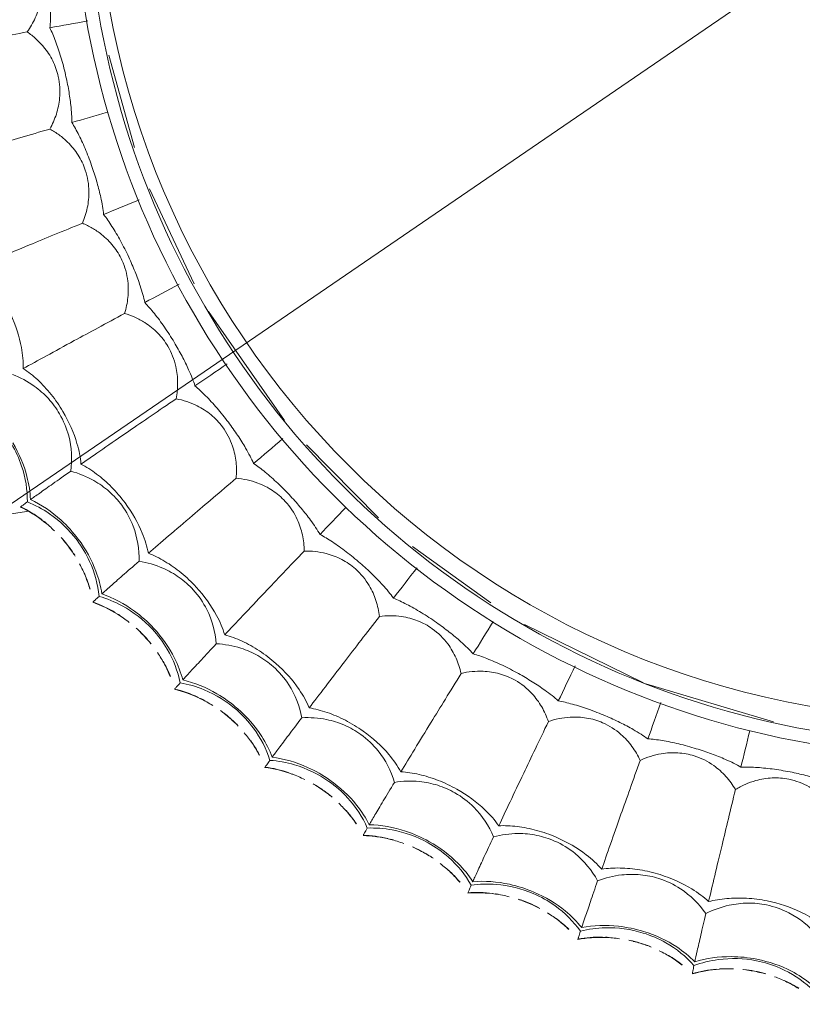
# Model space of a CAD drawing. Header units: millimetres. Extents: x 5734 to 11759, y -3101 to 7544.
# Tile 30 of 44: x 10173 to 10232, y 6508 to 6582. Entities that reach past the tile are written whole.
import ezdxf

# ---------------------------------------------------------------- set-up
doc = ezdxf.new("R2010")
doc.units = ezdxf.units.MM
doc.linetypes.add('Dash', pattern=[6, 3, -3])
doc.layers.add('A-ANNO-DIMS', color=7, linetype='Dash', lineweight=9, true_color=0xd2d2d2)
doc.layers.add('A-ANNO-DIMS-14', color=7, linetype='Continuous', lineweight=9)
doc.layers.add('E-LITE-EQPM', color=7, linetype='Continuous', lineweight=20)
doc.styles.add('Arial', font='arial.ttf', dxfattribs={"height": 28})
doc.dimstyles.new('Diameter_-_3mm_Arial', dxfattribs={"dimscale": 304.8, "dimtxt": 28.567263, "dimasz": 0, "dimexe": 0.110236, "dimexo": 0, "dimgap": 0.068898, "dimtad": 1, "dimjust": 3, "dimdec": 0, "dimzin": 0, "dimdsep": 46, "dimtxsty": 'Arial', "dimblk1": 'NONE', "dimblk2": 'NONE', "dimsah": 1, "dimcen": 0.09, "dimadec": 0, "dimazin": 0, "dimtfac": 1, "dimtdec": 4, "dimtix": 1, "dimtmove": 0, "dimatfit": 2, "dimfxl": 1, "dimtvp": 1, "dimtolj": 1, "dimtzin": 0, "dimarcsym": 2})
doc.dimstyles.new('Radial_-_3mm_Arial', dxfattribs={"dimscale": 304.8, "dimtxt": 28.567263, "dimasz": 0.137795, "dimexe": 0.137795, "dimexo": 0, "dimgap": 0.080381, "dimtad": 1, "dimjust": 3, "dimdec": 0, "dimzin": 0, "dimdsep": 46, "dimtxsty": 'Arial', "dimsah": 1, "dimcen": 0.09, "dimdle": 0.137795, "dimadec": 0, "dimazin": 0, "dimtfac": 1, "dimtdec": 4, "dimtix": 1, "dimtmove": 0, "dimatfit": 2, "dimfxl": 1, "dimtvp": 1, "dimtfill": 1, "dimtolj": 1, "dimtzin": 0, "dimarcsym": 2})

# ---------------------------------------------------------------- blocks, each defined once
blk = doc.blocks.new('33395D-10 - 33395D-10 DECO FAN LED Black_wood ceiling fan with DC motor-524682-Planta_PDF')
at = {"layer": 'E-LITE-EQPM'}
for p, q in [((48.722, 80.509), (47.577, 71.728)), ((13.164, 65.041), (20.2, 63.222)), ((23.358, 62.15), (30.586, 58.907)), ((32.717, 57.844), (41.067, 52.248)), ((42.928, 50.616), (48.562, 45.27)), ((72.593, 46.884), (72.588, 46.888)), ((50.771, 42.751), (55.153, 36.902)), ((77.096, 39.04), (77.092, 39.044)), ((56.839, 34.379), (61.423, 25.449)), ((80.754, 30.768), (80.751, 30.773)), ((61.511, 25.276), (64.546, 15.656)), ((83.528, 22.159), (83.525, 22.165))]:
    blk.add_line(p, q, dxfattribs=at)
at = {"layer": 'E-LITE-EQPM', "flags": 128}
for points in [[(47.249, 72.353), (47.246, 72.354), (47.243, 72.355)], [(47.243, 72.346), (47.246, 72.349), (47.249, 72.353)], [(54.546, 67.012), (54.549, 67.015), (54.553, 67.019)], [(54.553, 67.019), (54.55, 67.02), (54.547, 67.021)], [(61.252, 60.944), (61.255, 60.947), (61.259, 60.95)], [(61.259, 60.95), (61.257, 60.952), (61.254, 60.953)], [(67.286, 54.209), (67.291, 54.211), (67.295, 54.214)], [(67.295, 54.214), (67.292, 54.216), (67.29, 54.217)], [(72.584, 46.879), (72.588, 46.882), (72.593, 46.884)], [(77.087, 39.036), (77.091, 39.038), (77.096, 39.04)], [(80.745, 30.766), (80.749, 30.767), (80.754, 30.768)], [(83.518, 22.158), (83.523, 22.159), (83.528, 22.159)]]:
    blk.add_lwpolyline(points, dxfattribs=at)
at = {"layer": 'E-LITE-EQPM'}
for radius in [67.502, 66.502]:
    blk.add_arc((0, 0), radius, 270, 90, dxfattribs=at)
for points, knots in [([(12.737, 79.789), (12.634, 79.189), (12.41, 77.869), (11.95, 75.12), (11.557, 72.744), (11.301, 71.177)], [0, 0, 0, 0, 0.285714, 0.571429, 1, 1, 1, 1]), ([(21.007, 78.022), (20.842, 77.435), (20.481, 76.146), (19.736, 73.46), (19.098, 71.138), (18.679, 69.607)], [0, 0, 0, 0, 0.285714, 0.571429, 1, 1, 1, 1]), ([(29.047, 75.399), (28.822, 74.834), (28.328, 73.589), (27.307, 70.996), (26.429, 68.753), (25.852, 67.274)], [0, 0, 0, 0, 0.285714, 0.571429, 1, 1, 1, 1]), ([(32.651, 72.814), (33.483, 72.45), (34.921, 72.021), (36.262, 71.932), (36.77, 71.951)], [-1, -1, -1, -1, -0.4, 0, 0, 0, 0]), ([(40.242, 69.268), (39.824, 69.503), (39.051, 70.052), (37.976, 71.228), (37.44, 72.192), (37.204, 72.778)], [-1, -1, -1, -1, -0.7, -0.4, 0, 0, 0, 0]), ([(42.383, 72.851), (43.2, 72.383), (44.654, 71.798), (46.125, 71.599), (46.703, 71.584)], [-1, -1, -1, -1, -0.4, 0, 0, 0, 0]), ([(46.87, 71.824), (45.964, 71.797), (44.426, 72.014), (42.991, 72.643), (42.445, 72.955)], [-1, -1, -1, -1, -0.4, 0, 0, 0, 0]), ([(47.213, 72.309), (47.202, 72.292), (47.175, 72.254), (47.091, 72.137), (46.977, 71.977), (46.87, 71.824)], [0.2, 0.2, 0.2, 0.2, 0.4, 0.6, 1, 1, 1, 1]), ([(47.249, 72.353), (47.56, 71.733), (48.137, 70.844), (48.851, 70.057), (49.102, 69.807)], [0, 0, 0, 0, 0.4444444, 0.6666667, 0.6666667, 0.6666667, 0.6666667]), ([(36.77, 71.951), (36.486, 71.412), (35.865, 70.225), (34.578, 67.753), (33.471, 65.615), (32.743, 64.204)], [0, 0, 0, 0, 0.285714, 0.571429, 1, 1, 1, 1]), ([(46.703, 71.584), (47.103, 70.771), (48.012, 69.476), (49.236, 68.405), (49.766, 68.023)], [-1, -1, -1, -1, -0.4, 0, 0, 0, 0]), ([(49.838, 68.12), (49.043, 68.693), (47.891, 69.857), (47.115, 71.245), (46.87, 71.824)], [-1, -1, -1, -1, -0.4, 0, 0, 0, 0]), ([(7.435, 70.051), (7.989, 69.999), (8.954, 70.058), (10.264, 70.51), (10.969, 70.931), (11.301, 71.177)], [0, 0, 0, 0, 0.4, 0.7, 1, 1, 1, 1]), ([(11.301, 71.177), (11.464, 70.948), (11.819, 70.517), (12.54, 69.848), (13.499, 69.244), (14.299, 68.977), (14.717, 68.891)], [0, 0, 0, 0, 0.2, 0.4, 0.7, 1, 1, 1, 1]), ([(7.367, 69.49), (7.777, 69.448), (8.382, 69.401), (9.159, 69.376), (10.025, 69.374), (10.629, 69.412), (11.02, 69.46)], [-1, -1, -1, -1, -0.7, -0.55, -0.4, 0, 0, 0, 0]), ([(14.717, 68.891), (15.262, 68.781), (16.228, 68.739), (17.578, 69.052), (18.323, 69.397), (18.679, 69.607)], [0, 0, 0, 0, 0.4, 0.7, 1, 1, 1, 1]), ([(18.679, 69.607), (18.817, 69.362), (19.125, 68.896), (19.772, 68.155), (20.663, 67.455), (21.43, 67.106), (21.837, 66.977)], [0, 0, 0, 0, 0.2, 0.4, 0.7, 1, 1, 1, 1]), ([(40.083, 69.003), (40.873, 68.554), (42.258, 67.977), (43.582, 67.749), (44.089, 67.714)], [-1, -1, -1, -1, -0.4, 0, 0, 0, 0]), ([(44.608, 68.491), (43.715, 68.357), (42.187, 68.416), (40.773, 68.97), (40.242, 69.268)], [-1, -1, -1, -1, -0.4, 0, 0, 0, 0]), ([(14.591, 68.34), (14.994, 68.255), (15.591, 68.146), (16.361, 68.039), (17.222, 67.947), (17.826, 67.922), (18.22, 67.928)], [-1, -1, -1, -1, -0.7, -0.55, -0.4, 0, 0, 0, 0]), ([(47.262, 64.683), (46.871, 64.96), (46.159, 65.587), (45.214, 66.869), (44.781, 67.884), (44.608, 68.491)], [-1, -1, -1, -1, -0.7, -0.4, 0, 0, 0, 0]), ([(49.766, 68.023), (50.53, 67.472), (51.914, 66.738), (53.356, 66.386), (53.93, 66.311)], [-1, -1, -1, -1, -0.4, 0, 0, 0, 0]), ([(54.12, 66.532), (53.217, 66.6), (51.71, 66.976), (50.349, 67.752), (49.838, 68.12)], [-1, -1, -1, -1, -0.4, 0, 0, 0, 0]), ([(21.837, 66.977), (22.368, 66.81), (23.325, 66.667), (24.699, 66.837), (25.476, 67.102), (25.852, 67.274)], [0, 0, 0, 0, 0.4, 0.7, 1, 1, 1, 1]), ([(25.852, 67.274), (25.964, 67.016), (26.222, 66.521), (26.788, 65.716), (27.601, 64.927), (28.327, 64.499), (28.718, 64.328)], [0, 0, 0, 0, 0.2, 0.4, 0.7, 1, 1, 1, 1]), ([(44.089, 67.714), (43.751, 67.208), (43.009, 66.093), (41.471, 63.769), (40.146, 61.758), (39.274, 60.431)], [0, 0, 0, 0, 0.285714, 0.571429, 1, 1, 1, 1]), ([(52.349, 67.618), (52.492, 67.558), (52.89, 67.404), (53.295, 67.279), (53.554, 67.211)], [-0.5004253, -0.5004253, -0.5004253, -0.5004253, -0.4, -0.2233849, -0.2233849, -0.2233849, -0.2233849]), ([(21.654, 66.442), (22.046, 66.315), (22.629, 66.144), (23.383, 65.957), (24.23, 65.776), (24.828, 65.687), (25.221, 65.653)], [-1, -1, -1, -1, -0.7, -0.55, -0.4, 0, 0, 0, 0]), ([(54.513, 66.979), (54.5, 66.963), (54.469, 66.928), (54.373, 66.82), (54.243, 66.673), (54.12, 66.532)], [0.2, 0.2, 0.2, 0.2, 0.4, 0.6, 1, 1, 1, 1]), ([(56.685, 62.538), (55.954, 63.191), (54.931, 64.469), (54.304, 65.931), (54.12, 66.532)], [-1, -1, -1, -1, -0.4, 0, 0, 0, 0]), ([(54.553, 67.019), (54.797, 66.369), (55.278, 65.425), (55.906, 64.567), (56.13, 64.293)], [0, 0, 0, 0, 0.4444444, 0.6666667, 0.6666667, 0.6666667, 0.6666667]), ([(53.93, 66.311), (54.242, 65.461), (55.011, 64.077), (56.116, 62.885), (56.603, 62.449)], [-1, -1, -1, -1, -0.4, 0, 0, 0, 0]), ([(28.718, 64.328), (29.229, 64.107), (30.165, 63.865), (31.55, 63.89), (32.351, 64.073), (32.743, 64.204)], [0, 0, 0, 0, 0.4, 0.7, 1, 1, 1, 1]), ([(32.743, 64.204), (32.827, 63.936), (33.031, 63.416), (33.51, 62.557), (34.236, 61.687), (34.914, 61.185), (35.285, 60.975)], [0, 0, 0, 0, 0.2, 0.4, 0.7, 1, 1, 1, 1]), ([(47.076, 64.436), (47.815, 63.907), (49.132, 63.189), (50.425, 62.823), (50.925, 62.736)], [-1, -1, -1, -1, -0.4, 0, 0, 0, 0]), ([(51.523, 63.454), (50.62, 63.414), (49.107, 63.632), (47.759, 64.331), (47.262, 64.683)], [-1, -1, -1, -1, -0.4, 0, 0, 0, 0]), ([(28.48, 63.815), (28.857, 63.648), (29.418, 63.417), (30.149, 63.153), (30.972, 62.883), (31.558, 62.733), (31.945, 62.658)], [-1, -1, -1, -1, -0.7, -0.55, -0.4, 0, 0, 0, 0]), ([(53.764, 59.389), (53.404, 59.706), (52.762, 60.404), (51.956, 61.777), (51.631, 62.832), (51.523, 63.454)], [-1, -1, -1, -1, -0.7, -0.4, 0, 0, 0, 0]), ([(50.925, 62.736), (50.536, 62.267), (49.682, 61.236), (47.909, 59.086), (46.382, 57.224), (45.376, 55.995)], [0, 0, 0, 0, 0.285714, 0.571429, 1, 1, 1, 1]), ([(56.603, 62.449), (57.306, 61.821), (58.606, 60.947), (60.003, 60.446), (60.565, 60.312)], [-1, -1, -1, -1, -0.4, 0, 0, 0, 0]), ([(60.778, 60.511), (59.887, 60.674), (58.428, 61.205), (57.155, 62.119), (56.685, 62.538)], [-1, -1, -1, -1, -0.4, 0, 0, 0, 0]), ([(59.129, 61.777), (59.265, 61.703), (59.646, 61.507), (60.036, 61.34), (60.287, 61.246)], [-0.5006195, -0.5006195, -0.5006195, -0.5006195, -0.4, -0.2232786, -0.2232786, -0.2232786, -0.2232786]), ([(34.995, 60.489), (35.352, 60.284), (35.886, 59.996), (36.585, 59.656), (37.376, 59.302), (37.942, 59.092), (38.32, 58.976)], [-1, -1, -1, -1, -0.7, -0.55, -0.4, 0, 0, 0, 0]), ([(35.285, 60.975), (35.769, 60.701), (36.676, 60.363), (38.055, 60.243), (38.871, 60.341), (39.274, 60.431)], [0, 0, 0, 0, 0.4, 0.7, 1, 1, 1, 1]), ([(39.274, 60.431), (39.33, 60.155), (39.479, 59.617), (39.865, 58.712), (40.496, 57.771), (41.118, 57.202), (41.465, 56.953)], [0, 0, 0, 0, 0.2, 0.4, 0.7, 1, 1, 1, 1]), ([(61.215, 60.914), (61.201, 60.9), (61.166, 60.868), (61.06, 60.771), (60.915, 60.639), (60.778, 60.511)], [0.2, 0.2, 0.2, 0.2, 0.4, 0.6, 1, 1, 1, 1]), ([(62.912, 56.271), (62.253, 56.997), (61.368, 58.375), (60.898, 59.894), (60.778, 60.511)], [-1, -1, -1, -1, -0.4, 0, 0, 0, 0]), ([(61.259, 60.95), (61.434, 60.279), (61.814, 59.29), (62.349, 58.371), (62.542, 58.074)], [0, 0, 0, 0, 0.4444444, 0.6666667, 0.6666667, 0.6666667, 0.6666667]), ([(60.565, 60.312), (60.787, 59.433), (61.407, 57.977), (62.382, 56.676), (62.821, 56.191)], [-1, -1, -1, -1, -0.4, 0, 0, 0, 0]), ([(53.554, 59.163), (54.233, 58.56), (55.468, 57.708), (56.716, 57.209), (57.204, 57.07)], [-1, -1, -1, -1, -0.4, 0, 0, 0, 0]), ([(57.873, 57.722), (56.971, 57.776), (55.49, 58.151), (54.222, 58.988), (53.764, 59.389)], [-1, -1, -1, -1, -0.4, 0, 0, 0, 0]), ([(59.677, 53.445), (59.353, 53.798), (58.787, 54.559), (58.128, 56.009), (57.916, 57.092), (57.873, 57.722)], [-1, -1, -1, -1, -0.7, -0.4, 0, 0, 0, 0]), ([(41.465, 56.953), (41.918, 56.631), (42.784, 56.2), (44.144, 55.936), (44.965, 55.948), (45.376, 55.995)], [0, 0, 0, 0, 0.4, 0.7, 1, 1, 1, 1]), ([(57.204, 57.07), (56.768, 56.645), (55.811, 55.708), (53.823, 53.755), (52.109, 52.063), (50.98, 50.946)], [0, 0, 0, 0, 0.285714, 0.571429, 1, 1, 1, 1]), ([(41.126, 56.501), (41.46, 56.259), (41.961, 55.917), (42.62, 55.506), (43.37, 55.072), (43.911, 54.803), (44.274, 54.648)], [-1, -1, -1, -1, -0.7, -0.55, -0.4, 0, 0, 0, 0]), ([(45.376, 55.995), (45.403, 55.715), (45.494, 55.165), (45.784, 54.224), (46.313, 53.223), (46.872, 52.591), (47.191, 52.308)], [0, 0, 0, 0, 0.2, 0.4, 0.7, 1, 1, 1, 1]), ([(62.821, 56.191), (63.454, 55.493), (64.655, 54.488), (65.993, 53.844), (66.538, 53.651)], [-1, -1, -1, -1, -0.4, 0, 0, 0, 0]), ([(66.77, 53.828), (65.901, 54.082), (64.505, 54.763), (63.335, 55.805), (62.912, 56.271)], [-1, -1, -1, -1, -0.4, 0, 0, 0, 0]), ([(65.262, 55.259), (65.39, 55.171), (65.748, 54.937), (66.119, 54.73), (66.359, 54.609)], [-0.5008383, -0.5008383, -0.5008383, -0.5008383, -0.4, -0.2231618, -0.2231618, -0.2231618, -0.2231618]), ([(67.247, 54.183), (67.231, 54.17), (67.194, 54.142), (67.077, 54.057), (66.919, 53.94), (66.77, 53.828)], [0.2, 0.2, 0.2, 0.2, 0.4, 0.6, 1, 1, 1, 1]), ([(68.449, 49.387), (67.87, 50.179), (67.134, 51.642), (66.825, 53.201), (66.77, 53.828)], [-1, -1, -1, -1, -0.4, 0, 0, 0, 0]), ([(67.295, 54.214), (67.399, 53.528), (67.673, 52.505), (68.108, 51.535), (68.27, 51.22)], [0, 0, 0, 0, 0.4444444, 0.6666667, 0.6666667, 0.6666667, 0.6666667]), ([(59.444, 53.242), (60.057, 52.571), (61.196, 51.594), (62.385, 50.968), (62.856, 50.779)], [-1, -1, -1, -1, -0.4, 0, 0, 0, 0]), ([(63.589, 51.357), (62.699, 51.506), (61.264, 52.033), (60.091, 52.998), (59.677, 53.445)], [-1, -1, -1, -1, -0.4, 0, 0, 0, 0]), ([(66.538, 53.651), (66.667, 52.754), (67.131, 51.242), (67.964, 49.845), (68.35, 49.318)], [-1, -1, -1, -1, -0.4, 0, 0, 0, 0]), ([(47.191, 52.308), (47.608, 51.94), (48.424, 51.42), (49.749, 51.016), (50.567, 50.942), (50.98, 50.946)], [0, 0, 0, 0, 0.4, 0.7, 1, 1, 1, 1]), ([(46.806, 51.894), (47.113, 51.618), (47.576, 51.225), (48.189, 50.748), (48.889, 50.238), (49.399, 49.913), (49.744, 49.722)], [-1, -1, -1, -1, -0.7, -0.55, -0.4, 0, 0, 0, 0]), ([(50.98, 50.946), (50.978, 50.665), (51.011, 50.108), (51.201, 49.143), (51.623, 48.091), (52.113, 47.404), (52.4, 47.089)], [0, 0, 0, 0, 0.2, 0.4, 0.7, 1, 1, 1, 1]), ([(62.856, 50.779), (62.378, 50.401), (61.328, 49.57), (59.147, 47.835), (57.266, 46.332), (56.026, 45.339)], [0, 0, 0, 0, 0.285714, 0.571429, 1, 1, 1, 1]), ([(64.937, 46.915), (64.651, 47.3), (64.167, 48.116), (63.664, 49.627), (63.567, 50.726), (63.589, 51.357)], [-1, -1, -1, -1, -0.7, -0.4, 0, 0, 0, 0]), ([(68.35, 49.318), (68.907, 48.558), (69.997, 47.432), (71.259, 46.652), (71.781, 46.403)], [-1, -1, -1, -1, -0.4, 0, 0, 0, 0]), ([(72.031, 46.554), (71.193, 46.898), (69.876, 47.722), (68.821, 48.88), (68.449, 49.387)], [-1, -1, -1, -1, -0.4, 0, 0, 0, 0]), ([(70.679, 48.137), (70.798, 48.035), (71.13, 47.764), (71.477, 47.519), (71.704, 47.374)], [-0.5010928, -0.5010928, -0.5010928, -0.5010928, -0.4, -0.2230299, -0.2230299, -0.2230299, -0.2230299]), ([(52.4, 47.089), (52.776, 46.68), (53.534, 46.078), (54.809, 45.537), (55.615, 45.379), (56.026, 45.339)], [0, 0, 0, 0, 0.4, 0.7, 1, 1, 1, 1]), ([(51.974, 46.718), (52.251, 46.412), (52.669, 45.973), (53.229, 45.434), (53.872, 44.853), (54.346, 44.477), (54.669, 44.251)], [-1, -1, -1, -1, -0.7, -0.55, -0.4, 0, 0, 0, 0]), ([(64.684, 46.737), (65.223, 46.006), (66.254, 44.916), (67.371, 44.168), (67.819, 43.931)], [-1, -1, -1, -1, -0.4, 0, 0, 0, 0]), ([(68.609, 44.43), (67.739, 44.671), (66.367, 45.345), (65.301, 46.427), (64.937, 46.915)], [-1, -1, -1, -1, -0.4, 0, 0, 0, 0]), ([(71.781, 46.403), (71.816, 45.498), (72.119, 43.945), (72.802, 42.469), (73.131, 41.904)], [-1, -1, -1, -1, -0.4, 0, 0, 0, 0]), ([(73.236, 41.963), (72.743, 42.81), (72.164, 44.342), (72.02, 45.926), (72.031, 46.554)], [-1, -1, -1, -1, -0.4, 0, 0, 0, 0]), ([(72.543, 46.858), (72.525, 46.847), (72.485, 46.823), (72.36, 46.75), (72.191, 46.65), (72.031, 46.554)], [0.2, 0.2, 0.2, 0.2, 0.4, 0.6, 1, 1, 1, 1]), ([(72.593, 46.884), (72.624, 46.19), (72.79, 45.144), (73.122, 44.134), (73.25, 43.804)], [0, 0, 0, 0, 0.4444444, 0.6666667, 0.6666667, 0.6666667, 0.6666667]), ([(56.026, 45.339), (55.994, 45.06), (55.97, 44.502), (56.057, 43.522), (56.367, 42.432), (56.782, 41.698), (57.035, 41.355)], [0, 0, 0, 0, 0.2, 0.4, 0.7, 1, 1, 1, 1]), ([(69.485, 39.872), (69.241, 40.284), (68.845, 41.146), (68.503, 42.701), (68.521, 43.805), (68.609, 44.43)], [-1, -1, -1, -1, -0.7, -0.4, 0, 0, 0, 0]), ([(67.819, 43.931), (67.305, 43.606), (66.173, 42.889), (63.823, 41.392), (61.795, 40.093), (60.459, 39.236)], [0, 0, 0, 0, 0.285714, 0.571429, 1, 1, 1, 1]), ([(73.131, 41.904), (73.605, 41.09), (74.571, 39.856), (75.745, 38.948), (76.239, 38.647)], [-1, -1, -1, -1, -0.4, 0, 0, 0, 0]), ([(76.503, 38.771), (75.706, 39.201), (74.481, 40.157), (73.553, 41.419), (73.236, 41.963)], [-1, -1, -1, -1, -0.4, 0, 0, 0, 0]), ([(56.573, 41.03), (56.816, 40.697), (57.186, 40.216), (57.687, 39.622), (58.265, 38.977), (58.697, 38.554), (58.995, 38.295)], [-1, -1, -1, -1, -0.7, -0.55, -0.4, 0, 0, 0, 0]), ([(57.035, 41.355), (57.367, 40.908), (58.057, 40.231), (59.269, 39.56), (60.054, 39.318), (60.459, 39.236)], [0, 0, 0, 0, 0.4, 0.7, 1, 1, 1, 1]), ([(75.332, 40.477), (75.437, 40.367), (75.736, 40.066), (76.053, 39.788), (76.264, 39.62)], [-0.4984276, -0.4984276, -0.4984276, -0.4984276, -0.4, -0.2228763, -0.2228763, -0.2228763, -0.2228763]), ([(69.215, 39.721), (69.675, 38.938), (70.586, 37.745), (71.618, 36.885), (72.04, 36.602)], [-1, -1, -1, -1, -0.4, 0, 0, 0, 0]), ([(72.878, 37.016), (72.037, 37.346), (70.744, 38.161), (69.797, 39.348), (69.485, 39.872)], [-1, -1, -1, -1, -0.4, 0, 0, 0, 0]), ([(60.459, 39.236), (60.397, 38.961), (60.315, 38.409), (60.3, 37.425), (60.493, 36.309), (60.83, 35.536), (61.045, 35.168)], [0, 0, 0, 0, 0.2, 0.4, 0.7, 1, 1, 1, 1]), ([(77.221, 34.079), (76.819, 34.973), (76.404, 36.557), (76.426, 38.147), (76.503, 38.771)], [-1, -1, -1, -1, -0.4, 0, 0, 0, 0]), ([(77.043, 39.019), (77.025, 39.01), (76.982, 38.991), (76.851, 38.931), (76.672, 38.85), (76.503, 38.771)], [0.2, 0.2, 0.2, 0.2, 0.4, 0.6, 1, 1, 1, 1]), ([(77.096, 39.04), (77.055, 38.347), (77.11, 37.289), (77.335, 36.25), (77.427, 35.908)], [0, 0, 0, 0, 0.4444444, 0.6666667, 0.6666667, 0.6666667, 0.6666667]), ([(76.239, 38.647), (76.178, 37.743), (76.318, 36.166), (76.843, 34.627), (77.11, 34.031)], [-1, -1, -1, -1, -0.4, 0, 0, 0, 0]), ([(72.04, 36.602), (71.494, 36.333), (70.294, 35.738), (67.8, 34.495), (65.647, 33.415), (64.228, 32.702)], [0, 0, 0, 0, 0.285714, 0.571429, 1, 1, 1, 1]), ([(73.272, 32.391), (73.072, 32.826), (72.769, 33.725), (72.591, 35.308), (72.724, 36.403), (72.878, 37.016)], [-1, -1, -1, -1, -0.7, -0.4, 0, 0, 0, 0]), ([(61.045, 35.168), (61.328, 34.689), (61.944, 33.943), (63.079, 33.149), (63.834, 32.826), (64.228, 32.702)], [0, 0, 0, 0, 0.4, 0.7, 1, 1, 1, 1]), ([(60.552, 34.892), (60.758, 34.536), (61.077, 34.019), (61.512, 33.376), (62.02, 32.674), (62.405, 32.208), (62.674, 31.919)], [-1, -1, -1, -1, -0.7, -0.55, -0.4, 0, 0, 0, 0]), ([(77.11, 34.031), (77.497, 33.172), (78.329, 31.844), (79.402, 30.818), (79.861, 30.467)], [-1, -1, -1, -1, -0.4, 0, 0, 0, 0]), ([(80.136, 30.563), (79.388, 31.073), (78.271, 32.153), (77.48, 33.505), (77.221, 34.079)], [-1, -1, -1, -1, -0.4, 0, 0, 0, 0]), ([(64.228, 32.702), (64.139, 32.435), (63.999, 31.895), (63.881, 30.918), (63.957, 29.788), (64.211, 28.983), (64.387, 28.595)], [0, 0, 0, 0, 0.2, 0.4, 0.7, 1, 1, 1, 1]), ([(72.988, 32.269), (73.363, 31.442), (74.145, 30.161), (75.081, 29.198), (75.471, 28.873)], [-1, -1, -1, -1, -0.4, 0, 0, 0, 0]), ([(76.347, 29.196), (75.546, 29.613), (74.345, 30.558), (73.527, 31.837), (73.272, 32.391)], [-1, -1, -1, -1, -0.4, 0, 0, 0, 0]), ([(79.15, 32.383), (79.242, 32.262), (79.507, 31.933), (79.792, 31.625), (79.982, 31.437)], [-0.4986878, -0.4986878, -0.4986878, -0.4986878, -0.4, -0.2244703, -0.2244703, -0.2244703, -0.2244703]), ([(80.36, 25.821), (80.054, 26.753), (79.806, 28.371), (79.995, 29.95), (80.136, 30.563)], [-1, -1, -1, -1, -0.4, 0, 0, 0, 0]), ([(80.699, 30.753), (80.68, 30.746), (80.636, 30.731), (80.499, 30.686), (80.313, 30.624), (80.136, 30.563)], [0.2, 0.2, 0.2, 0.2, 0.4, 0.6, 1, 1, 1, 1]), ([(80.754, 30.768), (80.641, 30.083), (80.586, 29.025), (80.7, 27.969), (80.757, 27.619)], [0, 0, 0, 0, 0.4444444, 0.6666667, 0.6666667, 0.6666667, 0.6666667]), ([(79.861, 30.467), (79.706, 29.574), (79.68, 27.992), (80.041, 26.406), (80.245, 25.785)], [-1, -1, -1, -1, -0.4, 0, 0, 0, 0]), ([(76.256, 24.555), (76.103, 25.009), (75.896, 25.935), (75.884, 27.527), (76.131, 28.603), (76.347, 29.196)], [-1, -1, -1, -1, -0.7, -0.4, 0, 0, 0, 0]), ([(63.867, 28.373), (64.035, 27.997), (64.298, 27.45), (64.664, 26.764), (65.096, 26.013), (65.43, 25.509), (65.667, 25.194)], [-1, -1, -1, -1, -0.7, -0.55, -0.4, 0, 0, 0, 0]), ([(64.387, 28.595), (64.618, 28.089), (65.153, 27.283), (66.198, 26.375), (66.916, 25.974), (67.295, 25.81)], [0, 0, 0, 0, 0.4, 0.7, 1, 1, 1, 1]), ([(75.471, 28.873), (74.9, 28.661), (73.644, 28.195), (71.034, 27.219), (68.78, 26.371), (67.295, 25.81)], [0, 0, 0, 0, 0.285714, 0.571429, 1, 1, 1, 1]), ([(67.295, 25.81), (67.178, 25.554), (66.982, 25.031), (66.763, 24.072), (66.72, 22.94), (66.889, 22.114), (67.023, 21.709)], [0, 0, 0, 0, 0.2, 0.4, 0.7, 1, 1, 1, 1]), ([(80.245, 25.785), (80.539, 24.891), (81.228, 23.483), (82.188, 22.351), (82.608, 21.953)], [-1, -1, -1, -1, -0.4, 0, 0, 0, 0]), ([(82.892, 22.02), (82.201, 22.606), (81.203, 23.796), (80.557, 25.224), (80.36, 25.821)], [-1, -1, -1, -1, -0.4, 0, 0, 0, 0]), ([(75.961, 24.464), (76.248, 23.602), (76.891, 22.247), (77.722, 21.191), (78.076, 20.826)], [-1, -1, -1, -1, -0.4, 0, 0, 0, 0]), ([(78.981, 21.056), (78.228, 21.555), (77.132, 22.62), (76.452, 23.978), (76.256, 24.555)], [-1, -1, -1, -1, -0.4, 0, 0, 0, 0]), ([(82.1, 23.934), (82.18, 23.803), (82.41, 23.448), (82.661, 23.112), (82.83, 22.905)], [-0.4989106, -0.4989106, -0.4989106, -0.4989106, -0.4, -0.2243161, -0.2243161, -0.2243161, -0.2243161]), ([(67.023, 21.709), (67.2, 21.182), (67.648, 20.324), (68.593, 19.311), (69.264, 18.838), (69.624, 18.635)], [0, 0, 0, 0, 0.4, 0.7, 1, 1, 1, 1]), ([(82.608, 21.953), (82.361, 21.081), (82.169, 19.51), (82.363, 17.896), (82.501, 17.257)], [-1, -1, -1, -1, -0.4, 0, 0, 0, 0]), ([(82.619, 17.281), (82.412, 18.239), (82.335, 19.875), (82.687, 21.425), (82.892, 22.02)], [-1, -1, -1, -1, -0.4, 0, 0, 0, 0]), ([(83.472, 22.15), (83.452, 22.145), (83.406, 22.135), (83.265, 22.104), (83.074, 22.062), (82.892, 22.02)], [0.2, 0.2, 0.2, 0.2, 0.4, 0.6, 1, 1, 1, 1]), ([(83.528, 22.159), (83.344, 21.49), (83.178, 20.444), (83.181, 19.381), (83.201, 19.027)], [0, 0, 0, 0, 0.4444444, 0.6666667, 0.6666667, 0.6666667, 0.6666667]), ([(66.483, 21.542), (66.611, 21.151), (66.815, 20.579), (67.107, 19.859), (67.458, 19.067), (67.738, 18.531), (67.941, 18.193)], [-1, -1, -1, -1, -0.7, -0.55, -0.4, 0, 0, 0, 0]), ([(78.405, 16.451), (78.3, 16.918), (78.191, 17.861), (78.346, 19.445), (78.703, 20.49), (78.981, 21.056)], [-1, -1, -1, -1, -0.7, -0.4, 0, 0, 0, 0]), ([(78.076, 20.826), (77.485, 20.676), (76.188, 20.344), (73.49, 19.646), (71.16, 19.038), (69.624, 18.635)], [0, 0, 0, 0, 0.285714, 0.571429, 1, 1, 1, 1]), ([(69.624, 18.635), (69.481, 18.393), (69.232, 17.894), (68.913, 16.963), (68.752, 15.841), (68.834, 15.002), (68.925, 14.585)], [0, 0, 0, 0, 0.2, 0.4, 0.7, 1, 1, 1, 1]), ([(82.501, 17.257), (82.7, 16.336), (83.238, 14.864), (84.074, 13.638), (84.45, 13.199)], [-1, -1, -1, -1, -0.4, 0, 0, 0, 0]), ([(84.739, 13.235), (84.114, 13.89), (83.245, 15.179), (82.753, 16.666), (82.619, 17.281)], [-1, -1, -1, -1, -0.4, 0, 0, 0, 0]), ([(80.749, 12.686), (80.052, 13.261), (79.073, 14.435), (78.54, 15.856), (78.405, 16.451)], [-1, -1, -1, -1, -0.4, 0, 0, 0, 0]), ([(78.102, 16.391), (78.297, 15.504), (78.795, 14.089), (79.511, 12.951), (79.825, 12.552)], [-1, -1, -1, -1, -0.4, 0, 0, 0, 0]), ([(84.152, 15.223), (84.218, 15.084), (84.409, 14.706), (84.624, 14.345), (84.771, 14.122)], [-0.4991074, -0.4991074, -0.4991074, -0.4991074, -0.4, -0.2241838, -0.2241838, -0.2241838, -0.2241838]), ([(68.37, 14.476), (68.457, 14.073), (68.6, 13.483), (68.815, 12.737), (69.082, 11.912), (69.304, 11.35), (69.471, 10.993)], [-1, -1, -1, -1, -0.7, -0.55, -0.4, 0, 0, 0, 0]), ([(68.925, 14.585), (69.046, 14.042), (69.401, 13.142), (70.235, 12.037), (70.854, 11.496), (71.19, 11.256)], [0, 0, 0, 0, 0.4, 0.7, 1, 1, 1, 1])]:
    blk.add_open_spline(points, degree=3, knots=knots, dxfattribs=at)
for points in [[(48.235, 70.757), (47.847, 71.255), (47.511, 71.783), (47.231, 72.333)], [(47.243, 72.346), (47.519, 71.794), (47.855, 71.263), (48.243, 70.764)], [(36.77, 71.951), (37.021, 71.583), (37.613, 70.861), (38.747, 69.846), (39.623, 69.265), (40.083, 69.003)], [(46.703, 71.584), (46.572, 71.395), (46.251, 70.928), (45.565, 69.917), (44.955, 69.009), (44.608, 68.491)], [(48.538, 70.389), (48.481, 70.455), (48.425, 70.521), (48.37, 70.589)], [(48.383, 70.587), (48.438, 70.52), (48.494, 70.453), (48.55, 70.387)], [(11.02, 69.46), (10.87, 68.54), (10.715, 67.58), (10.554, 66.586)], [(11.02, 69.46), (11.325, 69.318), (12.009, 69.042), (13.237, 68.655), (14.134, 68.437), (14.591, 68.34)], [(49.611, 69.321), (49.835, 69.127), (50.068, 68.942), (50.309, 68.767)], [(50.304, 68.763), (50.085, 68.922), (49.873, 69.089), (49.668, 69.264)], [(49.894, 69.096), (50.032, 68.985), (50.173, 68.877), (50.316, 68.773)], [(50.979, 68.311), (50.749, 68.452), (50.524, 68.603), (50.304, 68.763)], [(50.309, 68.767), (50.549, 68.592), (50.796, 68.428), (51.049, 68.276)], [(50.745, 68.477), (50.6, 68.572), (50.457, 68.671), (50.316, 68.773)], [(18.22, 67.928), (17.983, 67.057), (17.736, 66.15), (17.481, 65.211)], [(18.22, 67.928), (18.509, 67.756), (19.16, 67.409), (20.341, 66.896), (21.21, 66.585), (21.654, 66.442)], [(53.557, 67.22), (53.228, 67.305), (52.578, 67.515), (51.95, 67.798), (51.643, 67.955)], [(44.089, 67.714), (44.301, 67.322), (44.814, 66.542), (45.835, 65.414), (46.646, 64.744), (47.076, 64.436)], [(53.554, 67.201), (53.146, 67.309), (52.742, 67.446), (52.347, 67.611)], [(55.367, 65.329), (55.033, 65.864), (54.754, 66.424), (54.533, 67.001)], [(54.546, 67.012), (54.749, 66.472), (55.006, 65.945), (55.311, 65.439)], [(25.221, 65.653), (24.883, 64.784), (24.531, 63.877), (24.167, 62.938)], [(25.221, 65.653), (25.49, 65.451), (26.101, 65.038), (27.222, 64.404), (28.054, 64.004), (28.48, 63.815)], [(53.93, 66.311), (53.78, 66.137), (53.411, 65.705), (52.623, 64.772), (51.922, 63.933), (51.523, 63.454)], [(55.63, 64.93), (55.58, 65.001), (55.532, 65.073), (55.484, 65.146)], [(55.496, 65.144), (55.544, 65.071), (55.592, 64.999), (55.641, 64.928)], [(56.586, 63.756), (56.788, 63.54), (57, 63.332), (57.222, 63.132)], [(57.216, 63.129), (57.015, 63.31), (56.821, 63.499), (56.636, 63.694)], [(56.843, 63.504), (56.969, 63.378), (57.098, 63.256), (57.229, 63.137)], [(31.945, 62.658), (31.511, 61.816), (31.059, 60.937), (30.591, 60.026)], [(31.945, 62.658), (32.192, 62.429), (32.756, 61.955), (33.804, 61.207), (34.59, 60.722), (34.995, 60.489)], [(50.925, 62.736), (51.095, 62.323), (51.524, 61.494), (52.422, 60.265), (53.158, 59.515), (53.554, 59.163)], [(57.78, 62.656), (57.587, 62.806), (57.399, 62.964), (57.216, 63.129)], [(57.222, 63.132), (57.403, 62.969), (57.589, 62.813), (57.78, 62.664)], [(57.781, 62.675), (57.592, 62.822), (57.408, 62.977), (57.229, 63.137)], [(60.289, 61.254), (59.972, 61.374), (59.347, 61.65), (58.752, 61.997), (58.463, 62.186)], [(60.286, 61.236), (59.892, 61.385), (59.504, 61.564), (59.127, 61.77)], [(61.893, 59.184), (61.616, 59.751), (61.397, 60.338), (61.238, 60.934)], [(61.252, 60.944), (61.407, 60.347), (61.626, 59.758), (61.901, 59.189)], [(60.565, 60.312), (60.398, 60.154), (59.987, 59.763), (59.105, 58.917), (58.32, 58.157), (57.873, 57.722)], [(38.32, 58.976), (37.8, 58.184), (37.259, 57.357), (36.698, 56.499)], [(38.32, 58.976), (38.541, 58.723), (39.053, 58.192), (40.017, 57.339), (40.748, 56.775), (41.126, 56.501)], [(62.112, 58.76), (62.071, 58.836), (62.03, 58.912), (61.991, 58.989)], [(62.002, 58.987), (62.041, 58.91), (62.081, 58.834), (62.123, 58.758)], [(62.94, 57.493), (63.118, 57.257), (63.308, 57.028), (63.507, 56.806)], [(63.501, 56.803), (63.32, 57.005), (63.147, 57.212), (62.983, 57.426)], [(57.204, 57.07), (57.33, 56.642), (57.669, 55.772), (58.434, 54.457), (59.088, 53.633), (59.444, 53.242)], [(63.17, 57.215), (63.281, 57.077), (63.397, 56.942), (63.515, 56.81)], [(64.067, 56.221), (63.872, 56.407), (63.683, 56.601), (63.501, 56.803)], [(63.507, 56.806), (63.706, 56.585), (63.913, 56.374), (64.128, 56.173)], [(63.874, 56.432), (63.751, 56.555), (63.632, 56.681), (63.515, 56.81)], [(66.362, 54.617), (66.059, 54.77), (65.466, 55.11), (64.91, 55.517), (64.643, 55.735)], [(66.359, 54.598), (65.981, 54.789), (65.614, 55.008), (65.26, 55.252)], [(44.274, 54.648), (43.684, 53.926), (43.068, 53.172), (42.431, 52.39)], [(44.274, 54.648), (44.468, 54.373), (44.921, 53.792), (45.791, 52.843), (46.459, 52.206), (46.806, 51.894)], [(67.74, 52.391), (67.524, 52.984), (67.368, 53.591), (67.272, 54.2)], [(67.286, 54.209), (67.379, 53.599), (67.534, 52.99), (67.749, 52.395)], [(66.538, 53.651), (66.355, 53.512), (65.905, 53.167), (64.94, 52.417), (64.08, 51.743), (63.589, 51.357)], [(67.914, 51.946), (67.881, 52.026), (67.848, 52.105), (67.817, 52.185)], [(67.828, 52.183), (67.859, 52.103), (67.891, 52.024), (67.924, 51.944)], [(62.856, 50.779), (62.936, 50.34), (63.183, 49.439), (63.806, 48.051), (64.37, 47.164), (64.684, 46.737)], [(68.605, 50.6), (68.757, 50.347), (68.922, 50.099), (69.097, 49.857)], [(69.091, 49.855), (68.932, 50.074), (68.782, 50.299), (68.641, 50.529)], [(68.804, 50.299), (68.901, 50.151), (69.001, 50.004), (69.106, 49.861)], [(49.744, 49.722), (49.1, 49.084), (48.431, 48.42), (47.738, 47.731)], [(49.744, 49.722), (49.908, 49.428), (50.298, 48.803), (51.064, 47.768), (51.661, 47.064), (51.974, 46.718)], [(69.593, 49.217), (69.418, 49.422), (69.25, 49.635), (69.091, 49.855)], [(69.097, 49.857), (69.271, 49.617), (69.456, 49.385), (69.649, 49.163)], [(69.422, 49.447), (69.313, 49.582), (69.208, 49.72), (69.106, 49.861)], [(71.707, 47.382), (71.422, 47.565), (70.868, 47.966), (70.358, 48.429), (70.115, 48.674)], [(71.704, 47.363), (71.348, 47.592), (71.005, 47.848), (70.678, 48.128)], [(71.781, 46.403), (71.585, 46.284), (71.101, 45.987), (70.063, 45.343), (69.137, 44.762), (68.609, 44.43)], [(72.845, 45.025), (72.693, 45.637), (72.6, 46.256), (72.569, 46.872)], [(72.584, 46.879), (72.612, 46.263), (72.703, 45.641), (72.854, 45.028)], [(72.972, 44.564), (72.947, 44.646), (72.923, 44.728), (72.901, 44.811)], [(72.911, 44.808), (72.933, 44.726), (72.957, 44.644), (72.981, 44.561)], [(54.669, 44.251), (53.941, 43.667), (53.182, 43.057), (52.396, 42.425)], [(54.669, 44.251), (54.801, 43.942), (55.124, 43.279), (55.777, 42.169), (56.298, 41.407), (56.573, 41.03)], [(67.819, 43.931), (67.854, 43.487), (68.005, 42.565), (68.479, 41.119), (68.947, 40.178), (69.215, 39.721)], [(73.518, 43.153), (73.643, 42.885), (73.781, 42.621), (73.93, 42.362)], [(73.924, 42.361), (73.788, 42.596), (73.662, 42.835), (73.546, 43.078)], [(73.685, 42.833), (73.765, 42.675), (73.85, 42.519), (73.939, 42.365)], [(74.356, 41.674), (74.204, 41.897), (74.059, 42.126), (73.924, 42.361)], [(73.93, 42.362), (74.078, 42.105), (74.237, 41.855), (74.406, 41.614)], [(74.211, 41.921), (74.116, 42.066), (74.026, 42.215), (73.939, 42.365)], [(76.267, 39.628), (76.002, 39.84), (75.494, 40.296), (75.034, 40.81), (74.818, 41.079)], [(76.264, 39.608), (75.933, 39.873), (75.617, 40.165), (75.32, 40.479)], [(77.152, 37.165), (77.065, 37.789), (77.037, 38.415), (77.071, 39.031)], [(77.087, 39.036), (77.05, 38.421), (77.076, 37.793), (77.162, 37.167)], [(58.995, 38.295), (58.22, 37.797), (57.414, 37.278), (56.579, 36.739)], [(58.995, 38.295), (59.094, 37.974), (59.346, 37.281), (59.879, 36.109), (60.318, 35.297), (60.552, 34.892)], [(76.239, 38.647), (76.031, 38.548), (75.519, 38.304), (74.419, 37.772), (73.437, 37.291), (72.878, 37.016)], [(72.04, 36.602), (72.027, 36.157), (72.081, 35.224), (72.402, 33.737), (72.769, 32.752), (72.988, 32.269)], [(77.23, 36.693), (77.214, 36.777), (77.199, 36.861), (77.186, 36.945)], [(77.195, 36.943), (77.209, 36.858), (77.223, 36.774), (77.239, 36.69)], [(77.626, 35.232), (77.723, 34.953), (77.832, 34.676), (77.953, 34.404)], [(77.946, 34.403), (77.836, 34.65), (77.736, 34.901), (77.646, 35.155)], [(77.758, 34.897), (77.822, 34.731), (77.89, 34.567), (77.962, 34.405)], [(78.305, 33.674), (78.176, 33.912), (78.057, 34.155), (77.946, 34.403)], [(77.953, 34.404), (78.074, 34.132), (78.206, 33.867), (78.348, 33.609)], [(78.186, 33.935), (78.107, 34.09), (78.033, 34.246), (77.962, 34.405)], [(79.992, 31.44), (79.75, 31.678), (79.292, 32.185), (78.889, 32.744), (78.702, 33.034)], [(79.968, 31.438), (79.673, 31.732), (79.396, 32.049), (79.139, 32.385)], [(62.674, 31.919), (61.828, 31.493), (60.944, 31.047), (60.029, 30.584)], [(62.674, 31.919), (62.739, 31.59), (62.917, 30.874), (63.326, 29.653), (63.677, 28.799), (63.867, 28.373)], [(80.614, 28.897), (80.593, 29.528), (80.631, 30.153), (80.728, 30.762)], [(80.745, 30.766), (80.644, 30.157), (80.604, 29.53), (80.624, 28.898)], [(79.861, 30.467), (79.644, 30.391), (79.109, 30.201), (77.96, 29.787), (76.933, 29.411), (76.347, 29.196)], [(75.471, 28.873), (75.412, 28.431), (75.368, 27.498), (75.532, 25.985), (75.794, 24.967), (75.961, 24.464)], [(80.642, 28.42), (80.635, 28.504), (80.629, 28.589), (80.625, 28.674)], [(80.634, 28.672), (80.638, 28.587), (80.644, 28.502), (80.651, 28.417)], [(80.883, 26.926), (80.95, 26.638), (81.03, 26.351), (81.122, 26.068)], [(81.115, 26.068), (81.032, 26.325), (80.959, 26.585), (80.896, 26.847)], [(80.98, 26.579), (81.026, 26.407), (81.076, 26.237), (81.131, 26.068)], [(81.396, 25.306), (81.293, 25.555), (81.199, 25.809), (81.115, 26.068)], [(81.122, 26.068), (81.214, 25.785), (81.317, 25.508), (81.432, 25.236)], [(81.305, 25.577), (81.243, 25.739), (81.185, 25.903), (81.131, 26.068)], [(65.667, 25.194), (64.794, 24.864), (63.884, 24.518), (62.94, 24.16)], [(65.667, 25.194), (65.697, 24.859), (65.8, 24.129), (66.078, 22.872), (66.338, 21.986), (66.483, 21.542)], [(82.84, 22.907), (82.625, 23.17), (82.222, 23.722), (81.88, 24.32), (81.724, 24.628)], [(82.817, 22.906), (82.554, 23.229), (82.311, 23.574), (82.091, 23.936)], [(82.608, 21.953), (82.384, 21.9), (81.832, 21.768), (80.646, 21.476), (79.586, 21.209), (78.981, 21.056)], [(83.193, 20.313), (83.237, 20.943), (83.341, 21.56), (83.501, 22.156)], [(83.518, 22.158), (83.355, 21.563), (83.249, 20.944), (83.203, 20.313)], [(78.076, 20.826), (77.971, 20.393), (77.83, 19.47), (77.834, 17.948), (77.988, 16.908), (78.102, 16.391)], [(83.171, 19.835), (83.173, 19.92), (83.176, 20.005), (83.18, 20.089)], [(83.189, 20.087), (83.185, 20.003), (83.182, 19.918), (83.179, 19.833)], [(67.941, 18.193), (67.066, 17.963), (66.154, 17.722), (65.211, 17.473)], [(67.941, 18.193), (67.936, 17.857), (67.961, 17.12), (68.107, 15.841), (68.273, 14.933), (68.37, 14.476)], [(83.255, 18.325), (83.291, 18.031), (83.34, 17.738), (83.402, 17.446)], [(83.396, 17.447), (83.34, 17.712), (83.294, 17.978), (83.259, 18.245)], [(83.314, 17.969), (83.342, 17.794), (83.375, 17.619), (83.412, 17.446)], [(83.595, 16.66), (83.519, 16.919), (83.452, 17.181), (83.396, 17.447)], [(83.402, 17.446), (83.464, 17.156), (83.538, 16.869), (83.624, 16.587)], [(83.533, 16.939), (83.488, 17.107), (83.448, 17.276), (83.412, 17.446)], [(84.78, 14.124), (84.594, 14.407), (84.251, 14.998), (83.973, 15.629), (83.85, 15.951)], [(84.759, 14.123), (84.531, 14.472), (84.325, 14.841), (84.143, 15.225)]]:
    blk.add_open_spline(points, degree=3, dxfattribs=at)
blk = doc.blocks.new('DIMBLOCK12-Planta_PDF')
at = {"layer": 'A-ANNO-DIMS-14', "color": 8, "true_color": 0x787878, "transparency": 16777216}
for p, q in [((10243.949, 6594.953), (10772.288, 6956.143)), ((10242.121, 6585.224), (10245.778, 6604.682)), ((10234.22, 6596.781), (10253.679, 6593.125)), ((10243.949, 6594.953), (9715.611, 6233.762))]:
    blk.add_line(p, q, dxfattribs=at)
for start, end in [(31.349848, 37.365905), (211.349848, 217.365905)]:
    blk.add_arc((10243.949, 6594.953), 640, start, end, dxfattribs=at)
blk.add_ellipse((10143.657, 6526.39), major_axis=(100.292, 68.563), ratio=0.727559, start_param=4.712389, end_param=6.283185, dxfattribs=at)
at = {"layer": 'A-ANNO-DIMS-14', "color": 0, "transparency": 16777216, "insert": (9984.428, 6327.878), "char_height": 28, "width": 292.17718, "attachment_point": 1, "rotation": 34.35788, "line_spacing_factor": 0.941778, "style": 'Arial'}
blk.add_mtext('ø 1280 / 50.4"', dxfattribs=at)
blk = doc.blocks.new('_None')
blk = doc.blocks.new('DIMBLOCK13-Planta_PDF')
at = {"layer": 'A-ANNO-DIMS-14', "transparency": 16777216}
blk.add_hatch(color=256, dxfattribs=at).paths.add_polyline_path([(9784.103, 7040.084), (9810.435, 7006.899), (9818.126, 7014.845)], flags=0)
for p, q in [((10243.949, 6594.953), (9753.926, 7069.295)), ((9784.103, 7040.084), (9810.435, 7006.899)), ((9818.126, 7014.845), (9784.103, 7040.084)), ((9810.435, 7006.899), (9818.126, 7014.845)), ((10243.467, 6624.647), (10244.432, 6565.258)), ((10214.255, 6594.47), (10273.644, 6595.436))]:
    blk.add_line(p, q, dxfattribs=at)
blk.add_arc((10243.949, 6594.953), 640, 132.171534, 139.691605, dxfattribs=at)
at = {"layer": 'A-ANNO-DIMS-14', "color": 0, "transparency": 16777216, "insert": (9982.929, 6932.31), "char_height": 28, "width": 245.23897, "attachment_point": 1, "rotation": 315.93157, "line_spacing_factor": 0.941778, "style": 'Arial', "bg_fill": 3, "box_fill_scale": 1.25, "bg_fill_color": 256, "bg_fill_true_color": 13158600, "bg_fill_transparency": 0}
blk.add_mtext('R 640 25.2"', dxfattribs=at)

msp = doc.modelspace()

# ---------------------------------------------------------------- linework, layer by layer
at = {"layer": 'A-ANNO-DIMS'}
msp.add_circle((10243.949, 6594.953), 640, dxfattribs=at)
at = {"layer": 'E-LITE-EQPM'}
msp.add_arc((10243.949, 6594.953), 65.49, 90, 270, dxfattribs=at)

# ---------------------------------------------------------------- block references
at = {"layer": 'E-LITE-EQPM', "extrusion": (0, 0, -1), "rotation": 268.9455537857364}
msp.add_blockref('33395D-10 - 33395D-10 DECO FAN LED Black_wood ceiling fan with DC motor-524682-Planta_PDF', (-10244.244, 6594.109), dxfattribs=at)

# ---------------------------------------------------------------- dimensions: what is measured, and where the dimension line sits
at = {"layer": 'A-ANNO-DIMS', "color": 8, "linetype": 'Continuous', "true_color": 0x787878}
dim = msp.add_diameter_dim_2p(p1=(10772.288, 6956.143), p2=(9715.611, 6233.762), dimstyle='Diameter_-_3mm_Arial', override={"dimpost": 'ø<>'}, dxfattribs=at)
dim.commit()
dim.dimension.update_dxf_attribs({"geometry": 'DIMBLOCK12-Planta_PDF', "text_midpoint": (10221.869, 6627.252)})

# ---------------------------------------------------------------- next in the draw order: dimensions: what is measured, and where the dimension line sits
at = {"layer": 'A-ANNO-DIMS', "color": 7, "linetype": 'Continuous'}
dim = msp.add_radius_dim(center=(10243.949, 6594.953), mpoint=(9784.103, 7040.084), dimstyle='Radial_-_3mm_Arial', override={"dimpost": 'R<>'}, dxfattribs=at)
dim.commit()
dim.dimension.update_dxf_attribs({"geometry": 'DIMBLOCK13-Planta_PDF', "text_midpoint": (10058.636, 6833.409)})

doc.saveas('drawing.dxf')
